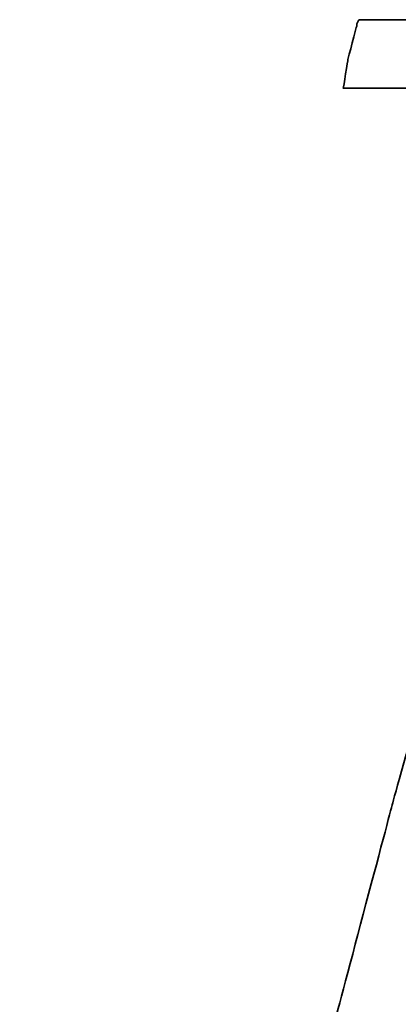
# Model space of a CAD drawing. Header units: millimetres. Extents: x 340 to 654, y 334 to 449.
# Tile 34 of 53: x 563.78 to 564.9, y 370.6 to 373.51. Entities that reach past the tile are written whole.
import ezdxf

# ---------------------------------------------------------------- set-up
doc = ezdxf.new("R2010")
doc.units = ezdxf.units.MM
doc.layers.add('DIM', color=4, linetype='Continuous')
doc.layers.add('layer 1', color=7, linetype='Continuous')

# ---------------------------------------------------------------- blocks, each defined once
blk = doc.blocks.new('TBI MOTION logo(完整正式版)')
at = {"layer": 'layer 1', "color": 22, "lineweight": 35}
blk.add_open_spline([(-40.59125, -7.943749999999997), (-40.59125, -7.943749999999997), (-40.97375, -7.943749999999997), (-40.97375, -7.943749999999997), (-40.97375, -7.943749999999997), (-40.97375, -7.943749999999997), (-41.38125, -7.943749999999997), (-41.38125, -7.943749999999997), (-41.38125, -7.943749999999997), (-41.38125, -7.943749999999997), (-41.54874999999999, -7.943749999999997), (-41.54874999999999, -7.943749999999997), (-41.54874999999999, -7.943749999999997), (-41.54874999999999, -7.943749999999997), (-41.59875, -7.943749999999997), (-41.59875, -7.943749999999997), (-41.59875, -7.943749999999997), (-41.59875, -7.943749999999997), (-41.88374999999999, -7.943749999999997), (-41.88374999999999, -7.943749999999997), (-41.88374999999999, -7.943749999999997), (-41.88374999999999, -7.943749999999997), (-41.90875, -7.91875), (-41.90875, -7.91875), (-41.90875, -7.91875), (-41.90875, -7.91875), (-42.19875, -7.871249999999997), (-42.19875, -7.871249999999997), (-42.19875, -7.871249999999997), (-42.19875, -7.871249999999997), (-42.43875, -7.82375), (-42.43875, -7.82375), (-42.43875, -7.82375), (-42.43875, -7.82375), (-42.45875, -7.82375), (-42.45875, -7.82375), (-42.45875, -7.82375), (-42.45875, -7.82375), (-42.48624999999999, -7.82375), (-42.48624999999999, -7.82375), (-42.48624999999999, -7.82375), (-42.48624999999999, -7.82375), (-42.67625, -7.723749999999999), (-42.67625, -7.723749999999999), (-42.67625, -7.723749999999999), (-42.67625, -7.723749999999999), (-42.70125, -7.70375), (-42.70125, -7.70375), (-42.70125, -7.70375), (-42.70125, -7.70375), (-42.72375, -7.678749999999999), (-42.72375, -7.678749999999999), (-42.72375, -7.678749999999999), (-42.72375, -7.678749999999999), (-42.86875, -7.488749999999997), (-42.86875, -7.488749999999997), (-42.86875, -7.488749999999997), (-42.86875, -7.488749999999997), (-42.89374999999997, -7.438749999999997), (-42.89374999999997, -7.438749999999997), (-42.89374999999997, -7.438749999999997), (-42.89374999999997, -7.438749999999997), (-42.91875, -7.388749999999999), (-42.91875, -7.388749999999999), (-42.91875, -7.388749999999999), (-42.91875, -7.388749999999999), (-42.93874999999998, -7.12875), (-42.93874999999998, -7.12875), (-42.93874999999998, -7.12875), (-42.93874999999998, -7.12875), (-42.96375, -7.103749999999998), (-42.96375, -7.103749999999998), (-42.96375, -7.103749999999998), (-42.96375, -7.103749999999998), (-42.96375, -7.053749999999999), (-42.96375, -7.053749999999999), (-42.96375, -7.053749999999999), (-42.96375, -7.053749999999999), (-42.96375, -7.00875), (-42.96375, -7.00875), (-42.96375, -7.00875), (-42.96375, -7.00875), (-42.91875, -6.69625), (-42.91875, -6.69625), (-42.91875, -6.69625), (-42.91875, -6.69625), (-42.91875, -6.62375), (-42.91875, -6.62375), (-42.91875, -6.62375), (-42.91875, -6.62375), (-42.91875, -6.59625), (-42.91875, -6.59625), (-42.91875, -6.59625), (-42.91875, -6.59625), (-42.91875, -6.57375), (-42.91875, -6.57375), (-42.91875, -6.57375), (-42.91875, -6.57375), (-42.91875, -6.528749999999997), (-42.91875, -6.528749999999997), (-42.91875, -6.528749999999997), (-42.91875, -6.528749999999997), (-42.89374999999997, -6.50375), (-42.89374999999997, -6.50375), (-42.89374999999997, -6.50375), (-42.89374999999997, -6.50375), (-42.84374999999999, -6.38375), (-42.84374999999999, -6.38375), (-42.84374999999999, -6.38375), (-42.84374999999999, -6.38375), (-42.84374999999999, -6.358749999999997), (-42.84374999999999, -6.358749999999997), (-42.84374999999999, -6.358749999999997), (-42.84374999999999, -6.358749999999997), (-42.74625, -6.143749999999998), (-42.74625, -6.143749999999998), (-42.74625, -6.143749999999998), (-42.74625, -6.143749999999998), (-42.70125, -5.853749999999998), (-42.70125, -5.853749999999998), (-42.70125, -5.853749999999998), (-42.70125, -5.853749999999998), (-42.60374999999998, -5.47125), (-42.60374999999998, -5.47125), (-42.60374999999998, -5.47125), (-42.60374999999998, -5.47125), (-42.60374999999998, -5.44875), (-42.60374999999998, -5.44875), (-42.60374999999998, -5.44875), (-42.60374999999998, -5.44875), (-42.38875, -4.678749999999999), (-42.38875, -4.678749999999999), (-42.38875, -4.678749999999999), (-42.38875, -4.678749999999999), (-42.36375, -4.653749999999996), (-42.36375, -4.653749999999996), (-42.36375, -4.653749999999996), (-42.36375, -4.653749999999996), (-42.12375, -3.69625), (-42.12375, -3.69625), (-42.12375, -3.69625), (-42.12375, -3.69625), (-42.12375, -3.67374), (-42.12375, -3.67374), (-42.12375, -3.67374), (-42.12375, -3.67374), (-41.78875, -2.593739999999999), (-41.78875, -2.593739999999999), (-41.78875, -2.593739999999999), (-41.78875, -2.593739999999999), (-41.18875, -0.19375), (-41.18875, -0.19375), (-41.18875, -0.19375), (-41.18875, -0.19375), (-40.54375, 2.20624), (-40.54375, 2.20624), (-40.54375, 2.20624), (-40.54375, 2.20624), (-40.25374999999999, 3.308749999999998), (-40.25374999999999, 3.308749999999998), (-40.25374999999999, 3.308749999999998), (-40.25374999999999, 3.308749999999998), (-39.98875, 4.27125), (-39.98875, 4.27125), (-39.98875, 4.27125), (-39.98875, 4.27125), (-39.77375, 5.131249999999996), (-39.77375, 5.131249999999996), (-39.77375, 5.131249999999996), (-39.77375, 5.131249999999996), (-39.67875, 5.47125), (-39.67875, 5.47125), (-39.67875, 5.47125), (-39.67875, 5.47125), (-39.60375, 5.756249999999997), (-39.60375, 5.756249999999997), (-39.60375, 5.756249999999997), (-39.60375, 5.756249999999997), (-39.60375, 5.78125), (-39.60375, 5.78125), (-39.60375, 5.78125), (-39.60375, 5.78125), (-39.50875, 5.97125), (-39.50875, 5.97125), (-39.50875, 5.97125), (-39.50875, 5.97125), (-39.50875, 6.138749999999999), (-39.50875, 6.138749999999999), (-39.50875, 6.138749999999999), (-39.50875, 6.138749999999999), (-39.48625, 6.166249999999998), (-39.48625, 6.166249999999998), (-39.48625, 6.166249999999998), (-39.48625, 6.166249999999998), (-39.46125, 6.286249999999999), (-39.46125, 6.286249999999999), (-39.46125, 6.286249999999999), (-39.46125, 6.286249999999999), (-39.46125, 6.426249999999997), (-39.46125, 6.426249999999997), (-39.46125, 6.426249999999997), (-39.46125, 6.426249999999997), (-39.41375, 6.426249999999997), (-39.41375, 6.426249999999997), (-39.41375, 6.426249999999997), (-39.41375, 6.426249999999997), (-39.29375, 6.69125), (-39.29375, 6.69125), (-39.29375, 6.69125), (-39.29375, 6.69125), (-39.26875, 6.741249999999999), (-39.26875, 6.741249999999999), (-39.26875, 6.741249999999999), (-39.26875, 6.741249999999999), (-39.24375, 6.76625), (-39.24375, 6.76625), (-39.24375, 6.76625), (-39.24375, 6.76625), (-38.98375, 7.006239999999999), (-38.98375, 7.006239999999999), (-38.98375, 7.006239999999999), (-38.98375, 7.006239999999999), (-38.95625, 7.026239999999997), (-38.95625, 7.026239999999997), (-38.95625, 7.026239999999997), (-38.95625, 7.026239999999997), (-38.78875, 7.126239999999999), (-38.78875, 7.126239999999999), (-38.78875, 7.126239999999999), (-38.78875, 7.126239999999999), (-38.76375, 7.126239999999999), (-38.76375, 7.126239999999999), (-38.76375, 7.126239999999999), (-38.76375, 7.126239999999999), (-38.74375, 7.126239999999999), (-38.74375, 7.126239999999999), (-38.74375, 7.126239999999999), (-38.74375, 7.126239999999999), (-38.52875, 7.171249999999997), (-38.52875, 7.171249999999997), (-38.52875, 7.171249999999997), (-38.52875, 7.171249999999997), (-38.52875, 7.196239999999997), (-38.52875, 7.196239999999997), (-38.52875, 7.196239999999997), (-38.52875, 7.196239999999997), (-38.50375, 7.196239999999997), (-38.50375, 7.196239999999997), (-38.50375, 7.196239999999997), (-38.50375, 7.196239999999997), (-38.26125, 7.21875), (-38.26125, 7.21875), (-38.26125, 7.21875), (-38.26125, 7.21875), (-38.23875000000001, 7.246239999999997), (-38.23875000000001, 7.246239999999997), (-38.23875000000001, 7.246239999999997), (-38.23875000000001, 7.246239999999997), (-38.21625, 7.246239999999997), (-38.21625, 7.246239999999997), (-38.21625, 7.246239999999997), (-38.21625, 7.246239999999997), (-38.18875, 7.246239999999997), (-38.18875, 7.246239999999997), (-38.18875, 7.246239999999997), (-38.18875, 7.246239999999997), (-37.90375, 7.246239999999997), (-37.90375, 7.246239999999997), (-37.90375, 7.246239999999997), (-37.90375, 7.246239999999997), (-37.85375, 7.246239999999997), (-37.85375, 7.246239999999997), (-37.85375, 7.246239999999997), (-37.85375, 7.246239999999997), (-37.75875, 7.246239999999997), (-37.75875, 7.246239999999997), (-37.75875, 7.246239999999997), (-37.75875, 7.246239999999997), (-37.42375, 7.246239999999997), (-37.42375, 7.246239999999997), (-37.42375, 7.246239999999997), (-37.42375, 7.246239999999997), (-37.08875, 7.246239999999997), (-37.08875, 7.246239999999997), (-37.08875, 7.246239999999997), (-37.08875, 7.246239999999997), (-37.06375, 7.246239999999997), (-37.06375, 7.246239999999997), (-37.06375, 7.246239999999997), (-37.06375, 7.246239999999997), (-37.06375, 7.266239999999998), (-37.06375, 7.266239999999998), (-37.06375, 7.266239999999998), (-37.06375, 7.266239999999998), (-37.03875, 7.291249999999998), (-37.03875, 7.291249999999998), (-37.03875, 7.291249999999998), (-37.03875, 7.291249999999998), (-37.03875, 7.31625), (-37.03875, 7.31625), (-37.03875, 7.31625), (-37.03875, 7.31625), (-36.94125, 7.676249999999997), (-36.94125, 7.676249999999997), (-36.94125, 7.676249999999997), (-36.94125, 7.676249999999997), (-36.86875, 7.98625), (-36.86875, 7.98625), (-36.86875, 7.98625), (-36.86875, 7.98625), (-36.98875000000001, 7.98625), (-36.98875000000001, 7.98625), (-36.98875000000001, 7.98625), (-36.98875000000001, 7.98625), (-37.42375, 7.98625), (-37.42375, 7.98625), (-37.42375, 7.98625), (-37.42375, 7.98625), (-37.94875, 7.98625), (-37.94875, 7.98625), (-37.94875, 7.98625), (-37.94875, 7.98625), (-38.57375, 7.98625), (-38.57375, 7.98625), (-38.57375, 7.98625), (-38.57375, 7.98625), (-39.29375, 7.98625), (-39.29375, 7.98625), (-39.29375, 7.98625), (-39.29375, 7.98625), (-40.82875, 7.98625), (-40.82875, 7.98625), (-40.82875, 7.98625), (-40.82875, 7.98625), (-42.36375, 7.98625), (-42.36375, 7.98625), (-42.36375, 7.98625), (-42.36375, 7.98625), (-43.08375, 7.98625), (-43.08375, 7.98625), (-43.08375, 7.98625), (-43.08375, 7.98625), (-43.70875, 7.98625), (-43.70875, 7.98625), (-43.70875, 7.98625), (-43.70875, 7.98625), (-44.23375, 7.98625), (-44.23375, 7.98625), (-44.23375, 7.98625), (-44.23375, 7.98625), (-44.66875, 7.98625), (-44.66875, 7.98625), (-44.66875, 7.98625), (-44.66875, 7.98625), (-44.88375, 7.98625), (-44.88375, 7.98625), (-44.88375, 7.98625), (-44.88375, 7.98625), (-44.90874999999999, 7.94125), (-44.90874999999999, 7.94125), (-44.90874999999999, 7.94125), (-44.90874999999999, 7.94125), (-44.90874999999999, 7.916249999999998), (-44.90874999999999, 7.916249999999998), (-44.90874999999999, 7.916249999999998), (-44.90874999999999, 7.916249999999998), (-45.00375, 7.55625), (-45.00375, 7.55625), (-45.00375, 7.55625), (-45.00375, 7.55625), (-45.05374999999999, 7.246239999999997), (-45.05374999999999, 7.246239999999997), (-45.05374999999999, 7.246239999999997), (-45.05374999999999, 7.246239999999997), (-44.61875, 7.246239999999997), (-44.61875, 7.246239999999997), (-44.61875, 7.246239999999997), (-44.61875, 7.246239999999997), (-44.11375, 7.246239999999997), (-44.11375, 7.246239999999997), (-44.11375, 7.246239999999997), (-44.11375, 7.246239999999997), (-43.99375, 7.246239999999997), (-43.99375, 7.246239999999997), (-43.99375, 7.246239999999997), (-43.99375, 7.246239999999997), (-43.94625, 7.246239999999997), (-43.94625, 7.246239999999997), (-43.94625, 7.246239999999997), (-43.94625, 7.246239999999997), (-43.92374, 7.246239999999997), (-43.92374, 7.246239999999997), (-43.92374, 7.246239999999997), (-43.92374, 7.246239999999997), (-43.65874999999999, 7.246239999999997), (-43.65874999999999, 7.246239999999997), (-43.65874999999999, 7.246239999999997), (-43.65874999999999, 7.246239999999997), (-43.63875, 7.21875), (-43.63875, 7.21875), (-43.63875, 7.21875), (-43.63875, 7.21875), (-43.46874999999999, 7.196239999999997), (-43.46874999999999, 7.196239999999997), (-43.46874999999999, 7.196239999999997), (-43.46874999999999, 7.196239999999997), (-43.39875, 7.196239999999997), (-43.39875, 7.196239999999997), (-43.39875, 7.196239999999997), (-43.39875, 7.196239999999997), (-43.37125, 7.171249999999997), (-43.37125, 7.171249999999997), (-43.37125, 7.171249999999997), (-43.37125, 7.171249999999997), (-43.34875, 7.171249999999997), (-43.34875, 7.171249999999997), (-43.34875, 7.171249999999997), (-43.34875, 7.171249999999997), (-43.20375, 7.126239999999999), (-43.20375, 7.126239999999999), (-43.20375, 7.126239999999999), (-43.20375, 7.126239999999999), (-43.05875, 7.076239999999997), (-43.05875, 7.076239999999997), (-43.05875, 7.076239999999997), (-43.05875, 7.076239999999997), (-43.01375, 7.076239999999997), (-43.01375, 7.076239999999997), (-43.01375, 7.076239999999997), (-43.01375, 7.076239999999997), (-42.98875, 7.026239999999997), (-42.98875, 7.026239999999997), (-42.98875, 7.026239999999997), (-42.98875, 7.026239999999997), (-42.79874999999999, 6.86125), (-42.79874999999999, 6.86125), (-42.79874999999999, 6.86125), (-42.79874999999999, 6.86125), (-42.77375, 6.81125), (-42.77375, 6.81125), (-42.77375, 6.81125), (-42.77375, 6.81125), (-42.74625, 6.76625), (-42.74625, 6.76625), (-42.74625, 6.76625), (-42.74625, 6.76625), (-42.72375, 6.47625), (-42.72375, 6.47625), (-42.72375, 6.47625), (-42.72375, 6.47625), (-42.70125, 6.45124), (-42.70125, 6.45124), (-42.70125, 6.45124), (-42.70125, 6.45124), (-42.70125, 6.426249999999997), (-42.70125, 6.426249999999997), (-42.70125, 6.426249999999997), (-42.70125, 6.426249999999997), (-42.72375, 6.40625), (-42.72375, 6.40625), (-42.72375, 6.40625), (-42.72375, 6.40625), (-42.74625, 5.97125), (-42.74625, 5.97125), (-42.74625, 5.97125), (-42.74625, 5.97125), (-42.74625, 5.94625), (-42.74625, 5.94625), (-42.74625, 5.94625), (-42.74625, 5.94625), (-42.74625, 5.926249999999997), (-42.74625, 5.926249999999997), (-42.74625, 5.926249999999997), (-42.74625, 5.926249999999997), (-42.77375, 5.876249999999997), (-42.77375, 5.876249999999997), (-42.77375, 5.876249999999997), (-42.77375, 5.876249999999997), (-42.81875, 5.80625), (-42.81875, 5.80625), (-42.81875, 5.80625), (-42.81875, 5.80625), (-42.86875, 5.63625), (-42.86875, 5.63625), (-42.86875, 5.63625), (-42.86875, 5.63625), (-42.91875, 5.39625), (-42.91875, 5.39625), (-42.91875, 5.39625), (-42.91875, 5.39625), (-42.91875, 5.37124), (-42.91875, 5.37124), (-42.91875, 5.37124), (-42.91875, 5.37124), (-43.01375, 5.10874), (-43.01375, 5.10874), (-43.01375, 5.10874), (-43.01375, 5.10874), (-43.10875, 4.771239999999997), (-43.10875, 4.771239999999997), (-43.10875, 4.771239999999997), (-43.10875, 4.771239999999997), (-43.29875, 3.956249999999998), (-43.29875, 3.956249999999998), (-43.29875, 3.956249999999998), (-43.29875, 3.956249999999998), (-43.58875, 2.951249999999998), (-43.58875, 2.951249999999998), (-43.58875, 2.951249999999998), (-43.58875, 2.951249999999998), (-43.87375, 1.87125), (-43.87375, 1.87125), (-43.87375, 1.87125), (-43.87375, 1.87125), (-44.52625, -0.50374), (-44.52625, -0.50374), (-44.52625, -0.50374), (-44.52625, -0.50374), (-45.14874999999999, -2.853749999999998), (-45.14874999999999, -2.853749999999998), (-45.14874999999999, -2.853749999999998), (-45.14874999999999, -2.853749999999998), (-45.43375, -3.95875), (-45.43375, -3.95875), (-45.43375, -3.95875), (-45.43375, -3.95875), (-45.69874999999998, -4.96875), (-45.69874999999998, -4.96875), (-45.69874999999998, -4.96875), (-45.69874999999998, -4.96875), (-45.91375, -5.78375), (-45.91375, -5.78375), (-45.91375, -5.78375), (-45.91375, -5.78375), (-46.01374999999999, -6.11875), (-46.01374999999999, -6.11875), (-46.01374999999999, -6.11875), (-46.01374999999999, -6.11875), (-46.01374999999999, -6.143749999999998), (-46.01374999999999, -6.143749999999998), (-46.01374999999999, -6.143749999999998), (-46.01374999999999, -6.143749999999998), (-46.10875, -6.40875), (-46.10875, -6.40875), (-46.10875, -6.40875), (-46.10875, -6.40875), (-46.15375, -6.648749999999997), (-46.15375, -6.648749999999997), (-46.15375, -6.648749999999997), (-46.15375, -6.648749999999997), (-46.20375, -6.83875), (-46.20375, -6.83875), (-46.20375, -6.83875), (-46.20375, -6.83875), (-46.22874999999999, -6.933749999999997), (-46.22874999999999, -6.933749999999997), (-46.22874999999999, -6.933749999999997), (-46.22874999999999, -6.933749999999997), (-46.22874999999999, -7.07875), (-46.22874999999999, -7.07875), (-46.22874999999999, -7.07875), (-46.22874999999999, -7.07875), (-46.27374999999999, -7.07875), (-46.27374999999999, -7.07875), (-46.27374999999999, -7.07875), (-46.27374999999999, -7.07875), (-46.39375, -7.34375), (-46.39375, -7.34375), (-46.39375, -7.34375), (-46.39375, -7.34375), (-46.39375, -7.36875), (-46.39375, -7.36875), (-46.39375, -7.36875), (-46.39375, -7.36875), (-46.42125, -7.388749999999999), (-46.42125, -7.388749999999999), (-46.42125, -7.388749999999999), (-46.42125, -7.388749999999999), (-46.68375, -7.678749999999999), (-46.68375, -7.678749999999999), (-46.68375, -7.678749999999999), (-46.68375, -7.678749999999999), (-46.70875, -7.70375), (-46.70875, -7.70375), (-46.70875, -7.70375), (-46.70875, -7.70375), (-46.75374999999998, -7.723749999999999), (-46.75374999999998, -7.723749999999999), (-46.75374999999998, -7.723749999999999), (-46.75374999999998, -7.723749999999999), (-47.08874999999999, -7.871249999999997), (-47.08874999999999, -7.871249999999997), (-47.08874999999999, -7.871249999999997), (-47.08874999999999, -7.871249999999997), (-47.11625, -7.871249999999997), (-47.11625, -7.871249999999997), (-47.11625, -7.871249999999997), (-47.11625, -7.871249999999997), (-47.13875, -7.893749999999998), (-47.13875, -7.893749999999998), (-47.13875, -7.893749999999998), (-47.13875, -7.893749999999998), (-47.56874999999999, -7.91875), (-47.56874999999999, -7.91875), (-47.56874999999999, -7.91875), (-47.56874999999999, -7.91875), (-47.59624999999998, -7.943749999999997), (-47.59624999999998, -7.943749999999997), (-47.59624999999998, -7.943749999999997), (-47.59624999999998, -7.943749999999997), (-47.64375, -7.943749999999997), (-47.64375, -7.943749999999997), (-47.64375, -7.943749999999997), (-47.64375, -7.943749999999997), (-47.73625, -7.943749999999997), (-47.73625, -7.943749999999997), (-47.73625, -7.943749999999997), (-47.73625, -7.943749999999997), (-48.07375, -7.943749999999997), (-48.07375, -7.943749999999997), (-48.07375, -7.943749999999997), (-48.07375, -7.943749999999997), (-48.36125, -7.943749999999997), (-48.36125, -7.943749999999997), (-48.36125, -7.943749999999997), (-48.36125, -7.943749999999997), (-48.36125, -7.966249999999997), (-48.36125, -7.966249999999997), (-48.36125, -7.966249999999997), (-48.36125, -7.966249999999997), (-48.36125, -7.991249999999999), (-48.36125, -7.991249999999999), (-48.36125, -7.991249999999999), (-48.36125, -7.991249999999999), (-48.38875, -8.013749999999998), (-48.38875, -8.013749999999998), (-48.38875, -8.013749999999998), (-48.38875, -8.013749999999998), (-48.50875, -8.34875), (-48.50875, -8.34875), (-48.50875, -8.34875), (-48.50875, -8.34875), (-48.55375, -8.68625), (-48.55375, -8.68625), (-48.55375, -8.68625), (-48.55375, -8.68625), (-48.45875, -8.68625), (-48.45875, -8.68625), (-48.45875, -8.68625), (-48.45875, -8.68625), (-48.07375, -8.68625), (-48.07375, -8.68625), (-48.07375, -8.68625), (-48.07375, -8.68625), (-47.52374999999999, -8.68625), (-47.52374999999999, -8.68625), (-47.52374999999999, -8.68625), (-47.52374999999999, -8.68625), (-46.92375, -8.68625), (-46.92375, -8.68625), (-46.92375, -8.68625), (-46.92375, -8.68625), (-46.25375, -8.68625), (-46.25375, -8.68625), (-46.25375, -8.68625), (-46.25375, -8.68625), (-46.20375, -8.68625), (-46.20375, -8.68625), (-46.20375, -8.68625), (-46.20375, -8.68625), (-44.71375, -8.68625), (-44.71375, -8.68625), (-44.71375, -8.68625), (-44.71375, -8.68625), (-43.22874999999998, -8.68625), (-43.22874999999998, -8.68625), (-43.22874999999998, -8.68625), (-43.22874999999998, -8.68625), (-42.55875, -8.68625), (-42.55875, -8.68625), (-42.55875, -8.68625), (-42.55875, -8.68625), (-42.50874999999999, -8.68625), (-42.50874999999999, -8.68625), (-42.50874999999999, -8.68625), (-42.50874999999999, -8.68625), (-41.93375, -8.68625), (-41.93375, -8.68625), (-41.93375, -8.68625), (-41.93375, -8.68625), (-41.38125, -8.68625), (-41.38125, -8.68625), (-41.38125, -8.68625), (-41.38125, -8.68625), (-40.97375, -8.68625), (-40.97375, -8.68625), (-40.97375, -8.68625), (-40.97375, -8.68625), (-40.78125, -8.68625), (-40.78125, -8.68625), (-40.78125, -8.68625), (-40.78125, -8.68625), (-40.78125, -8.638749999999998), (-40.78125, -8.638749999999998), (-40.78125, -8.638749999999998), (-40.78125, -8.638749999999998), (-40.75874999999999, -8.638749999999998), (-40.75874999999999, -8.638749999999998), (-40.75874999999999, -8.638749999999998), (-40.75874999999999, -8.638749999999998), (-40.66374999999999, -8.27875), (-40.66374999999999, -8.27875), (-40.66374999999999, -8.27875), (-40.66374999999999, -8.27875), (-40.59125, -7.943749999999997), (-40.59125, -7.943749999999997)], degree=3, knots=[0, 0, 0, 0, 0.0055865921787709, 0.0055865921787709, 0.0055865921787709, 0.0055866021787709, 0.0111731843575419, 0.0111731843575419, 0.0111731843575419, 0.0111731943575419, 0.0167597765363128, 0.0167597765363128, 0.0167597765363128, 0.0167597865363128, 0.0223463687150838, 0.0223463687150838, 0.0223463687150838, 0.0223463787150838, 0.0279329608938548, 0.0279329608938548, 0.0279329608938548, 0.0279329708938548, 0.0335195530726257, 0.0335195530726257, 0.0335195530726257, 0.0335195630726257, 0.0391061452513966, 0.0391061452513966, 0.0391061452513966, 0.0391061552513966, 0.0446927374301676, 0.0446927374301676, 0.0446927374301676, 0.0446927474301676, 0.0502793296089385, 0.0502793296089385, 0.0502793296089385, 0.0502793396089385, 0.0558659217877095, 0.0558659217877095, 0.0558659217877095, 0.0558659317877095, 0.0614525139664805, 0.0614525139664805, 0.0614525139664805, 0.0614525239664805, 0.0670391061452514, 0.0670391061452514, 0.0670391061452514, 0.0670391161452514, 0.0726256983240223, 0.0726256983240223, 0.0726256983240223, 0.0726257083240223, 0.0782122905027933, 0.0782122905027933, 0.0782122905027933, 0.0782123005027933, 0.0837988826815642, 0.0837988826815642, 0.0837988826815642, 0.0837988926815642, 0.0893854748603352, 0.0893854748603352, 0.0893854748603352, 0.0893854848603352, 0.0949720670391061, 0.0949720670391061, 0.0949720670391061, 0.0949720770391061, 0.1005586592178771, 0.1005586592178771, 0.1005586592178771, 0.1005586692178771, 0.106145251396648, 0.106145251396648, 0.106145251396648, 0.106145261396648, 0.1117318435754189, 0.1117318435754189, 0.1117318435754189, 0.1117318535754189, 0.1173184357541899, 0.1173184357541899, 0.1173184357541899, 0.1173184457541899, 0.1229050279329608, 0.1229050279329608, 0.1229050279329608, 0.1229050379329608, 0.1284916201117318, 0.1284916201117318, 0.1284916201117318, 0.1284916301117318, 0.1340782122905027, 0.1340782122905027, 0.1340782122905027, 0.1340782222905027, 0.1396648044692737, 0.1396648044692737, 0.1396648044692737, 0.1396648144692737, 0.1452513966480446, 0.1452513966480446, 0.1452513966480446, 0.1452514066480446, 0.1508379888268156, 0.1508379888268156, 0.1508379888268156, 0.1508379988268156, 0.1564245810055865, 0.1564245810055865, 0.1564245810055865, 0.1564245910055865, 0.1620111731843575, 0.1620111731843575, 0.1620111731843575, 0.1620111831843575, 0.1675977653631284, 0.1675977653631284, 0.1675977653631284, 0.1675977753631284, 0.1731843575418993, 0.1731843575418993, 0.1731843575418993, 0.1731843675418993, 0.1787709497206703, 0.1787709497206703, 0.1787709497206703, 0.1787709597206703, 0.1843575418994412, 0.1843575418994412, 0.1843575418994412, 0.1843575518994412, 0.1899441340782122, 0.1899441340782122, 0.1899441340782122, 0.1899441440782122, 0.1955307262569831, 0.1955307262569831, 0.1955307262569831, 0.1955307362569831, 0.2011173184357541, 0.2011173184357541, 0.2011173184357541, 0.2011173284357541, 0.206703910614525, 0.206703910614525, 0.206703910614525, 0.206703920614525, 0.2122905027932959, 0.2122905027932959, 0.2122905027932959, 0.2122905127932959, 0.2178770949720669, 0.2178770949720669, 0.2178770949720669, 0.2178771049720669, 0.2234636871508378, 0.2234636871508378, 0.2234636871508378, 0.2234636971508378, 0.2290502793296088, 0.2290502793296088, 0.2290502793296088, 0.2290502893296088, 0.2346368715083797, 0.2346368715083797, 0.2346368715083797, 0.2346368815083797, 0.2402234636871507, 0.2402234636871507, 0.2402234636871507, 0.2402234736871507, 0.2458100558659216, 0.2458100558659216, 0.2458100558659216, 0.2458100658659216, 0.2513966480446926, 0.2513966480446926, 0.2513966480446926, 0.2513966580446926, 0.2569832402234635, 0.2569832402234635, 0.2569832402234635, 0.2569832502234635, 0.2625698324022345, 0.2625698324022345, 0.2625698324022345, 0.2625698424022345, 0.2681564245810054, 0.2681564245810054, 0.2681564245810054, 0.2681564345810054, 0.2737430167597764, 0.2737430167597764, 0.2737430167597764, 0.2737430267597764, 0.2793296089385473, 0.2793296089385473, 0.2793296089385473, 0.2793296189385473, 0.2849162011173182, 0.2849162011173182, 0.2849162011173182, 0.2849162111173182, 0.2905027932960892, 0.2905027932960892, 0.2905027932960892, 0.2905028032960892, 0.2960893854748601, 0.2960893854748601, 0.2960893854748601, 0.29608939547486, 0.3016759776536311, 0.3016759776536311, 0.3016759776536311, 0.3016759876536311, 0.3072625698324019, 0.3072625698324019, 0.3072625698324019, 0.3072625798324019, 0.312849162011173, 0.312849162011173, 0.312849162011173, 0.312849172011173, 0.3184357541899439, 0.3184357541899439, 0.3184357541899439, 0.3184357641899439, 0.3240223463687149, 0.3240223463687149, 0.3240223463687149, 0.3240223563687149, 0.3296089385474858, 0.3296089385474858, 0.3296089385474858, 0.3296089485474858, 0.3351955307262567, 0.3351955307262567, 0.3351955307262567, 0.3351955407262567, 0.3407821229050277, 0.3407821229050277, 0.3407821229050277, 0.3407821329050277, 0.3463687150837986, 0.3463687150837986, 0.3463687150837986, 0.3463687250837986, 0.3519553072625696, 0.3519553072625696, 0.3519553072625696, 0.3519553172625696, 0.3575418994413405, 0.3575418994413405, 0.3575418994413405, 0.3575419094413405, 0.3631284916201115, 0.3631284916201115, 0.3631284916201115, 0.3631285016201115, 0.3687150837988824, 0.3687150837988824, 0.3687150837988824, 0.3687150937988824, 0.3743016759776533, 0.3743016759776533, 0.3743016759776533, 0.3743016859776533, 0.3798882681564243, 0.3798882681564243, 0.3798882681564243, 0.3798882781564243, 0.3854748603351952, 0.3854748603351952, 0.3854748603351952, 0.3854748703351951, 0.3910614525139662, 0.3910614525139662, 0.3910614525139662, 0.3910614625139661, 0.3966480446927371, 0.3966480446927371, 0.3966480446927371, 0.3966480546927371, 0.4022346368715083, 0.4022346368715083, 0.4022346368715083, 0.4022346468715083, 0.407821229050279, 0.407821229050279, 0.407821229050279, 0.407821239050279, 0.4134078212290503, 0.4134078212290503, 0.4134078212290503, 0.4134078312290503, 0.4189944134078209, 0.4189944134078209, 0.4189944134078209, 0.4189944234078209, 0.4245810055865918, 0.4245810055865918, 0.4245810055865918, 0.4245810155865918, 0.4301675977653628, 0.4301675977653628, 0.4301675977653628, 0.4301676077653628, 0.4357541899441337, 0.4357541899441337, 0.4357541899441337, 0.4357541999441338, 0.4413407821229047, 0.4413407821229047, 0.4413407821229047, 0.4413407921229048, 0.4469273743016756, 0.4469273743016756, 0.4469273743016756, 0.4469273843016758, 0.4525139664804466, 0.4525139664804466, 0.4525139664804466, 0.4525139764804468, 0.4581005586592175, 0.4581005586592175, 0.4581005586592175, 0.4581005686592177, 0.4636871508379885, 0.4636871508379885, 0.4636871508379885, 0.4636871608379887, 0.4692737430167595, 0.4692737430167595, 0.4692737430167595, 0.4692737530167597, 0.4748603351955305, 0.4748603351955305, 0.4748603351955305, 0.4748603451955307, 0.4804469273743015, 0.4804469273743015, 0.4804469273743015, 0.4804469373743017, 0.4860335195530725, 0.4860335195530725, 0.4860335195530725, 0.4860335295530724, 0.4916201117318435, 0.4916201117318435, 0.4916201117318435, 0.4916201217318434, 0.4972067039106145, 0.4972067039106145, 0.4972067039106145, 0.4972067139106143, 0.5027932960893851, 0.5027932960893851, 0.5027932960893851, 0.5027933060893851, 0.508379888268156, 0.508379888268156, 0.508379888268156, 0.508379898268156, 0.513966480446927, 0.513966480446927, 0.513966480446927, 0.5139664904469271, 0.519553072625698, 0.519553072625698, 0.519553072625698, 0.5195530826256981, 0.525139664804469, 0.525139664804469, 0.525139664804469, 0.525139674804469, 0.53072625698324, 0.53072625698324, 0.53072625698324, 0.5307262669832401, 0.536312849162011, 0.536312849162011, 0.536312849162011, 0.5363128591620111, 0.541899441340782, 0.541899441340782, 0.541899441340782, 0.5418994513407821, 0.547486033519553, 0.547486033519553, 0.547486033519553, 0.547486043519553, 0.553072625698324, 0.553072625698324, 0.553072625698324, 0.5530726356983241, 0.558659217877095, 0.558659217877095, 0.558659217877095, 0.558659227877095, 0.564245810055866, 0.564245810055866, 0.564245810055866, 0.564245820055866, 0.569832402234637, 0.569832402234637, 0.569832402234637, 0.5698324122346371, 0.575418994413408, 0.575418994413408, 0.575418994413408, 0.575419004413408, 0.581005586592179, 0.581005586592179, 0.581005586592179, 0.581005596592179, 0.58659217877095, 0.58659217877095, 0.58659217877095, 0.5865921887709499, 0.592178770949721, 0.592178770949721, 0.592178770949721, 0.5921787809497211, 0.5977653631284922, 0.5977653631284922, 0.5977653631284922, 0.5977653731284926, 0.603351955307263, 0.603351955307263, 0.603351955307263, 0.6033519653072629, 0.608938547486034, 0.608938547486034, 0.608938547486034, 0.608938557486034, 0.6145251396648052, 0.6145251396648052, 0.6145251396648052, 0.6145251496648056, 0.6201117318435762, 0.6201117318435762, 0.6201117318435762, 0.6201117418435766, 0.6256983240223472, 0.6256983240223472, 0.6256983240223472, 0.6256983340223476, 0.631284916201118, 0.631284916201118, 0.631284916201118, 0.631284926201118, 0.6368715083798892, 0.6368715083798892, 0.6368715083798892, 0.6368715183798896, 0.6424581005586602, 0.6424581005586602, 0.6424581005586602, 0.6424581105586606, 0.6480446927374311, 0.6480446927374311, 0.6480446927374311, 0.6480447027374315, 0.6536312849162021, 0.6536312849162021, 0.6536312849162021, 0.6536312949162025, 0.6592178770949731, 0.6592178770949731, 0.6592178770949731, 0.6592178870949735, 0.6648044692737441, 0.6648044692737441, 0.6648044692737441, 0.6648044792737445, 0.6703910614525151, 0.6703910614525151, 0.6703910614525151, 0.6703910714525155, 0.6759776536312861, 0.6759776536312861, 0.6759776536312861, 0.6759776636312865, 0.6815642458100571, 0.6815642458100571, 0.6815642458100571, 0.6815642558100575, 0.687150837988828, 0.687150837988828, 0.687150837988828, 0.687150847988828, 0.6927374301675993, 0.6927374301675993, 0.6927374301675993, 0.6927374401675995, 0.69832402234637, 0.69832402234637, 0.69832402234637, 0.69832403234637, 0.703910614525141, 0.703910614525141, 0.703910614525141, 0.703910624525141, 0.7094972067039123, 0.7094972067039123, 0.7094972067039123, 0.7094972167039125, 0.715083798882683, 0.715083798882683, 0.715083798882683, 0.715083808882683, 0.7206703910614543, 0.7206703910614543, 0.7206703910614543, 0.7206704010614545, 0.7262569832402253, 0.7262569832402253, 0.7262569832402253, 0.7262569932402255, 0.731843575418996, 0.731843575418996, 0.731843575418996, 0.731843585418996, 0.7374301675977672, 0.7374301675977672, 0.7374301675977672, 0.7374301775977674, 0.7430167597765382, 0.7430167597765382, 0.7430167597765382, 0.7430167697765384, 0.7486033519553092, 0.7486033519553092, 0.7486033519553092, 0.7486033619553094, 0.75418994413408, 0.75418994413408, 0.75418994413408, 0.75418995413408, 0.7597765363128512, 0.7597765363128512, 0.7597765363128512, 0.7597765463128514, 0.7653631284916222, 0.7653631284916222, 0.7653631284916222, 0.7653631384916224, 0.770949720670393, 0.770949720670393, 0.770949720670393, 0.770949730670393, 0.7765363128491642, 0.7765363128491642, 0.7765363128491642, 0.7765363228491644, 0.7821229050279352, 0.7821229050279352, 0.7821229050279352, 0.7821229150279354, 0.787709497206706, 0.787709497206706, 0.787709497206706, 0.787709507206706, 0.7932960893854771, 0.7932960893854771, 0.7932960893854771, 0.7932960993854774, 0.798882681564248, 0.798882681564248, 0.798882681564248, 0.798882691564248, 0.8044692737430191, 0.8044692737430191, 0.8044692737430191, 0.8044692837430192, 0.8100558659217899, 0.8100558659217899, 0.8100558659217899, 0.81005587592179, 0.8156424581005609, 0.8156424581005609, 0.8156424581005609, 0.815642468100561, 0.8212290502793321, 0.8212290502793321, 0.8212290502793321, 0.8212290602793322, 0.8268156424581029, 0.8268156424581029, 0.8268156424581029, 0.826815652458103, 0.8324022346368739, 0.8324022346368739, 0.8324022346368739, 0.832402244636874, 0.8379888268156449, 0.8379888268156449, 0.8379888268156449, 0.837988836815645, 0.8435754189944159, 0.8435754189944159, 0.8435754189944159, 0.8435754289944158, 0.8491620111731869, 0.8491620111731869, 0.8491620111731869, 0.849162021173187, 0.8547486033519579, 0.8547486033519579, 0.8547486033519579, 0.854748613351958, 0.8603351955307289, 0.8603351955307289, 0.8603351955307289, 0.860335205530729, 0.8659217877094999, 0.8659217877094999, 0.8659217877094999, 0.8659217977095, 0.8715083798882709, 0.8715083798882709, 0.8715083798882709, 0.871508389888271, 0.8770949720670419, 0.8770949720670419, 0.8770949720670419, 0.877094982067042, 0.8826815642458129, 0.8826815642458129, 0.8826815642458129, 0.882681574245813, 0.888268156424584, 0.888268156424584, 0.888268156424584, 0.8882681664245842, 0.8938547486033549, 0.8938547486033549, 0.8938547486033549, 0.893854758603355, 0.8994413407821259, 0.8994413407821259, 0.8994413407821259, 0.899441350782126, 0.9050279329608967, 0.9050279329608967, 0.9050279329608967, 0.9050279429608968, 0.9106145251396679, 0.9106145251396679, 0.9106145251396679, 0.910614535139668, 0.9162011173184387, 0.9162011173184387, 0.9162011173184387, 0.9162011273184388, 0.9217877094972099, 0.9217877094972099, 0.9217877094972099, 0.92178771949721, 0.9273743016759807, 0.9273743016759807, 0.9273743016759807, 0.9273743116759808, 0.9329608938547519, 0.9329608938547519, 0.9329608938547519, 0.932960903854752, 0.9385474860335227, 0.9385474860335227, 0.9385474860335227, 0.9385474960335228, 0.944134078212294, 0.944134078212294, 0.944134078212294, 0.9441340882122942, 0.9497206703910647, 0.9497206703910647, 0.9497206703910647, 0.9497206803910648, 0.9553072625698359, 0.9553072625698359, 0.9553072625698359, 0.955307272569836, 0.960893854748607, 0.960893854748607, 0.960893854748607, 0.9608938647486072, 0.9664804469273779, 0.9664804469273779, 0.9664804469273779, 0.9664804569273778, 0.972067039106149, 0.972067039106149, 0.972067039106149, 0.9720670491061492, 0.9776536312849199, 0.9776536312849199, 0.9776536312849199, 0.97765364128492, 0.9832402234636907, 0.9832402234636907, 0.9832402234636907, 0.9832402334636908, 0.988826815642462, 0.988826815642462, 0.988826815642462, 0.9888268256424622, 0.9944134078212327, 0.9944134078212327, 0.9944134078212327, 0.9944134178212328, 1, 1, 1, 1], dxfattribs=at)

msp = doc.modelspace()

# ---------------------------------------------------------------- block references
at = {"layer": 'DIM', "color": 7, "xscale": 0.2736514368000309, "yscale": 0.2736514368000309, "zscale": 0.2736514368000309}
msp.add_blockref('TBI MOTION logo(完整正式版)', (577.0629467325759, 371.3291704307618), dxfattribs=at)

doc.saveas('drawing.dxf')
